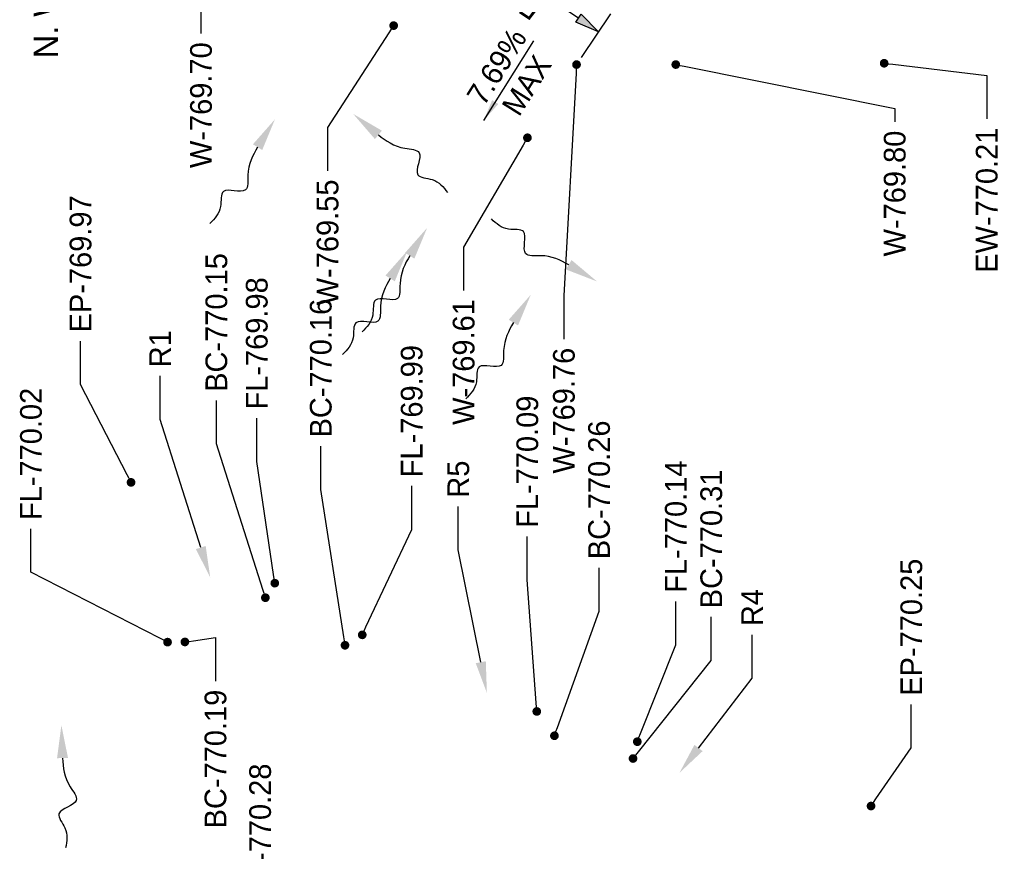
# Model space of a CAD drawing. Header units: feet. Extents: x -492 to 168779, y -198 to 321452.
# Tile 29 of 36: x 168730 to 168759, y 320942 to 320966. Entities that reach past the tile are written whole.
import ezdxf
from ezdxf import colors
from ezdxf.entities.mleader import LeaderData, LeaderLine
from ezdxf.math import Vec2, Vec3

# ---------------------------------------------------------------- set-up
doc = ezdxf.new("R2010")
doc.units = ezdxf.units.FT
doc.header["$MEASUREMENT"] = 0
doc.layers.add('PV_P_Text', color=8, linetype='Continuous')
doc.layers.add('PV_P_Text1', color=8, linetype='Continuous')
doc.styles.add('Slanted-Normal', font='font31.shx', dxfattribs={"height": 0.14})
doc.styles.get("Standard").update_dxf_attribs({"font": 'font31.shx'})
doc.dimstyles.new('Dec-1  Slanted', dxfattribs={"dimtxt": 0.14, "dimasz": 0.14, "dimexe": 0.07000000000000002, "dimexo": 0.07000000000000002, "dimgap": 0.07000000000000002, "dimtad": 1, "dimdec": 1, "dimzin": 3, "dimdsep": 46, "dimtxsty": 'Slanted-Normal', "dimblk": 'Dim1', "dimcen": 0, "dimclrd": 95, "dimclre": 95, "dimclrt": 7, "dimadec": 1, "dimazin": 3, "dimtfac": 1, "dimtdec": 1, "dimtix": 1, "dimtofl": 0, "dimtmove": 1, "dimatfit": 3, "dimldrblk": 'Dim1', "dimfxl": 1, "dimtolj": 1, "dimtzin": 0, "dimlwd": -1, "dimlwe": -1, "dimarcsym": 0})

# ---------------------------------------------------------------- blocks, each defined once
blk = doc.blocks.new('_Dot')
at = {"color": 0, "linetype": 'ByBlock', "lineweight": -2}
blk.add_line((-0.5, 0), (-1, 0), dxfattribs=at)
at = {"color": 0, "linetype": 'ByBlock', "const_width": 0.5}
blk.add_lwpolyline([(-0.25, 0, 1), (0.25, 0, 1)], format="xyb", close=True, dxfattribs=at)
blk = doc.blocks.new('Dim1')
h = blk.add_hatch(color=4)
h.dxf.hatch_style = 1
h.paths.add_polyline_path([(0, 0), (-1.000000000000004, -0.1999999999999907), (-1.000000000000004, 0.1999999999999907)])
at = {"color": 4}
blk.add_lwpolyline([(0, 0), (-1.000000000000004, -0.1999999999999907), (-1.000000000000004, 0.1999999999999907), (0, 0)], dxfattribs=at)
blk = doc.blocks.new('*D1470')
at = {"layer": 'Defpoints', "color": 0, "transparency": 16777216}
for p in [(168742.9779631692, 320968.2533091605), (168742.3431812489, 320967.3089641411, 1609.076), (168746.494671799, 320964.5183620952, 1609.076)]:
    blk.add_point(p, dxfattribs=at)
at = {"layer": 'PV_P_Text1', "color": 95, "linetype": 'Continuous', "transparency": 16777216}
for p, q in [((168742.4826490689, 320967.5164460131), (168743.326632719, 320968.7720138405)), ((168746.5485044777, 320965.8532170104), (168743.5589124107, 320967.8627992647)), ((168746.634139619, 320964.7258439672), (168747.4781232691, 320965.9814117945))]:
    blk.add_line(p, q, dxfattribs=at)
at = {"layer": 'PV_P_Text1', "color": 95, "transparency": 16777216}
for p, xscale, yscale, zscale, rotation in [((168742.9779631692, 320968.2533091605), 0.7000000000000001, 0.7000000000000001, 0.7000000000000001, 146.0912899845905), ((168747.1294537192, 320965.4627071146), 0.7, 0.7, 0.7, 326.0912899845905)]:
    blk.add_blockref('Dim1', p, dxfattribs=dict(at, xscale=xscale, yscale=yscale, zscale=zscale, rotation=rotation))
at = {"layer": 'PV_P_Text1', "color": 7, "transparency": 16777216, "insert": (168744.7887195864, 320966.4637925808), "char_height": 0.7000000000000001, "attachment_point": 5, "rotation": 146.09128998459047, "style": 'Slanted-Normal'}
blk.add_mtext("\\A1;5.0'", dxfattribs=at)

msp = doc.modelspace()

# ---------------------------------------------------------------- linework, layer by layer
at = {"layer": 'PV_P_Text'}
for points in [[(168737.3107602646, 320962.1395627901, -0.08037220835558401), (168737.0304909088, 320961.3326640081, -0.08037220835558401), (168736.9595376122, 320960.9064455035, -0.08037220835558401), (168736.3268026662, 320960.8615730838, -0.08037220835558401), (168736.2445043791, 320960.4304895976, -0.08037220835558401), (168735.9401528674, 320959.9426526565, -0.08037220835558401)], [(168741.6922592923, 320959.012148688, -0.08037220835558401), (168741.4119899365, 320958.205249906, -0.08037220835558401), (168741.3410366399, 320957.7790314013, -0.08037220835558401), (168740.7083016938, 320957.7341589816, -0.08037220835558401), (168740.6260034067, 320957.3030754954, -0.08037220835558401), (168740.321651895, 320956.8152385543, -0.08037220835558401)], [(168744.676469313, 320957.0855673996), (168744.3961999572, 320956.2786686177), (168744.3252466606, 320955.852450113), (168743.6925117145, 320955.8075776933), (168743.6102134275, 320955.3764942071), (168743.3058619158, 320954.888657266)], [(168731.6949370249, 320944.5410603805, -0.08037220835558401), (168731.9128441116, 320943.7151348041, -0.08037220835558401), (168732.0919067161, 320943.321900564, -0.08037220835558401), (168731.5919879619, 320942.9314542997, -0.08037220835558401), (168731.764353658, 320942.5278504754, -0.08037220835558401), (168731.7841679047, 320941.9532009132, -0.08037220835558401)]]:
    msp.add_spline(points, degree=3, dxfattribs=at)
for points in [[(168737.1771332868, 320962.2229299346, -0.08037220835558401), (168737.8109631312, 320962.9413246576, -0.08037220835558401), (168737.4443872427, 320962.0561956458, -0.08037220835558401)], [(168741.5586323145, 320959.0955158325, -0.08037220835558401), (168742.1924621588, 320959.8139105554, -0.08037220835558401), (168741.8258862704, 320958.9287815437, -0.08037220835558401)], [(168744.5428423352, 320957.1689345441), (168745.1766721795, 320957.8873292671), (168744.8100962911, 320957.0022002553)], [(168731.5375305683, 320944.5356329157, -0.08037220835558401), (168731.6623722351, 320945.4854991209, -0.08037220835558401), (168731.8523434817, 320944.5464878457, -0.08037220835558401)]]:
    msp.add_solid(points, dxfattribs=at)
at = {"layer": 'PV_P_Text1', "color": 7, "linetype": 'ByBlock', "lineweight": -2, "elevation": -1013.439}
msp.add_lwpolyline([(168743.8211410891, 320962.9095159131), (168745.2655560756, 320965.2053017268)], dxfattribs=at)
at = {"layer": 'PV_P_Text1'}
for points in [[(168740.7900936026, 320962.4936515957, -0.08037220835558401), (168741.5516059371, 320962.1066948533, -0.08037220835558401), (168741.9642899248, 320961.9786772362, -0.08037220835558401), (168741.9230649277, 320961.3456941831, -0.08037220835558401), (168742.3390327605, 320961.2057772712, -0.08037220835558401), (168742.7811611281, 320960.8381671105, -0.08037220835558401)], [(168746.270495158, 320958.7518994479, 769.657), (168745.4572391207, 320959.0131487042, 769.657), (168745.0294723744, 320959.074076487, 769.657), (168744.9697581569, 320959.7055836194, 769.657), (168744.5368614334, 320959.777739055, 769.657), (168744.0420139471, 320960.0705541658, 769.657)], [(168741.1283716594, 320958.3591070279, -0.08037220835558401), (168740.8481023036, 320957.552208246, -0.08037220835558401), (168740.777149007, 320957.1259897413, -0.08037220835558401), (168740.144414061, 320957.0811173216, -0.08037220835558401), (168740.0621157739, 320956.6500338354, -0.08037220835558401), (168739.7577642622, 320956.1621968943, -0.08037220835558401)]]:
    msp.add_spline(points, degree=3, dxfattribs=at)
at = {"layer": 'PV_P_Text1', "color": 7}
msp.add_solid([(168744.0658032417, 320963.4939952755, -1013.439), (168743.8211410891, 320962.9095159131, -1013.439), (168744.2421391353, 320963.3830519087, -1013.439)], dxfattribs=at)
at = {"layer": 'PV_P_Text1'}
for points in [[(168740.6893988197, 320962.372544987, -0.08037220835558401), (168740.0634539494, 320963.0978202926, -0.08037220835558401), (168740.8907883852, 320962.6147582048, -0.08037220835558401)], [(168740.9947446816, 320958.4424741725, -0.08037220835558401), (168741.628574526, 320959.1608688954, -0.08037220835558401), (168741.2619986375, 320958.2757398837, -0.08037220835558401)], [(168746.3507022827, 320958.8874467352, 769.657), (168747.0837788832, 320958.2706567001, 769.657), (168746.1902880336, 320958.6163521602, 769.657)]]:
    msp.add_solid(points, dxfattribs=at)

# ---------------------------------------------------------------- texts
at = {"layer": 'PV_P_Text1', "insert": (168730.8674682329, 320964.700910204), "char_height": 0.7, "attachment_point": 1, "rotation": 90}
msp.add_mtext_dynamic_manual_height_columns('N. WASHINGTON STREET', width=12.54535572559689, gutter_width=14, heights=[0], dxfattribs=at)
at = {"layer": 'PV_P_Text1', "color": 7, "char_height": 0.6249999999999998, "attachment_point": 5, "rotation": 57.823567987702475}
for s, insert in [('7.69%', (168744.1993263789, 320964.461496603, -1013.439)), ('MAX', (168745.0565266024, 320963.922181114, -1013.439))]:
    msp.add_mtext(s, dxfattribs=dict(at, insert=insert))

# ---------------------------------------------------------------- dimensions: what is measured, and where the dimension line sits
at = {"layer": 'PV_P_Text1', "color": 7}
dim = msp.add_aligned_dim(p1=(168746.494671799, 320964.5183620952), p2=(168742.3431812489, 320967.3089641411), distance=-1.1378644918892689, dimstyle='Dec-1  Slanted', override={"dimscale": 0, "dimexe": 0.125, "dimexo": 0.05, "dimgap": 0.025, "dimtad": 4, "dimpost": "'"}, dxfattribs=at)
dim.commit()
dim.dimension.update_dxf_attribs({"geometry": '*D1470', "text_midpoint": (168744.7887195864, 320966.4637925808, -1609.076)})

# ---------------------------------------------------------------- leaders
at = {"layer": 'PV_P_Text', "color": 7}
ml = msp.add_multileader_mtext('Standard', dxfattribs=at)
ml.set_content('EP-769.97', color=7)
ml.set_leader_properties()
ml.set_arrow_properties(name='DOT')
ml.build(insert=Vec2(0, 0))
ml.multileader.update_dxf_attribs({"text_right_attachment_type": 2, "dogleg_length": 0.25, "arrow_head_size": 0.25, "scale": 5})
ctx = ml.context
ctx.base_point, ctx.scale, ctx.char_height, ctx.arrow_head_size, ctx.landing_gap_size, ctx.plane_origin, ctx.plane_x_axis, ctx.plane_y_axis = Vec3(168732.2134785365, 320956.5513784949), 5, 0.625, 0.25, 0.25, Vec3(168741.394860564, 320968.5879386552), Vec3(6.123233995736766e-17, 1), Vec3(-1, 6.123233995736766e-17)
ctx.right_attachment = 2
notes = []
notes.append((ctx, [(1, (1, 1, 0), (168732.2134785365, 320955.3013784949), (6.123233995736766e-17, 1), 1.250000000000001, [(0, [(168733.6680914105, 320952.4817520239)], 0, [])])]))
ctx.mtext.insert, ctx.mtext.text_direction, ctx.mtext.rotation, ctx.mtext.flow_direction = Vec3(168731.9009785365, 320956.8013784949), Vec3(6.123233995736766e-17, 1), 1.570796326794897, 5
ml = msp.add_multileader_mtext('Standard', dxfattribs=at)
ml.set_content('BC-770.15', color=7)
ml.set_leader_properties()
ml.set_arrow_properties(name='DOT')
ml.build(insert=Vec2(0, 0))
ml.multileader.update_dxf_attribs({"text_right_attachment_type": 2, "dogleg_length": 0.25, "arrow_head_size": 0.25, "scale": 5})
ctx = ml.context
ctx.base_point, ctx.scale, ctx.char_height, ctx.arrow_head_size, ctx.landing_gap_size, ctx.plane_origin, ctx.plane_x_axis, ctx.plane_y_axis = Vec3(168736.1238796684, 320954.840227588), 5, 0.625, 0.25, 0.25, Vec3(168745.2622506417, 320965.2655576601), Vec3(6.123233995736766e-17, 1), Vec3(-1, 6.123233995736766e-17)
ctx.right_attachment = 2
notes.append((ctx, [(1, (1, 1, 0), (168736.1238796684, 320953.590227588), (6.123233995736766e-17, 1), 1.250000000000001, [(0, [(168737.5354814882, 320949.1593710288)], 0, [])])]))
ctx.mtext.insert, ctx.mtext.text_direction, ctx.mtext.rotation, ctx.mtext.flow_direction = Vec3(168735.8113796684, 320955.090227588), Vec3(6.123233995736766e-17, 1), 1.570796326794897, 5
ml = msp.add_multileader_mtext('Standard', dxfattribs=at)
ml.set_content('FL-769.98', color=7)
ml.set_leader_properties()
ml.set_arrow_properties(name='DOT')
ml.build(insert=Vec2(0, 0))
ml.multileader.update_dxf_attribs({"text_right_attachment_type": 2, "dogleg_length": 0.25, "arrow_head_size": 0.25, "scale": 5})
ctx = ml.context
ctx.base_point, ctx.scale, ctx.char_height, ctx.arrow_head_size, ctx.landing_gap_size, ctx.plane_origin, ctx.plane_x_axis, ctx.plane_y_axis = Vec3(168737.2866451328, 320954.3314135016), 5, 0.625, 0.25, 0.25, Vec3(168745.5345687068, 320965.6848938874), Vec3(6.123233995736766e-17, 1), Vec3(-1, 6.123233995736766e-17)
ctx.right_attachment = 2
notes.append((ctx, [(1, (1, 1, 0), (168737.2866451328, 320953.0814135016), (6.123233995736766e-17, 1), 1.250000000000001, [(0, [(168737.8077995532, 320949.578707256)], 0, [])])]))
ctx.mtext.insert, ctx.mtext.text_direction, ctx.mtext.rotation, ctx.mtext.flow_direction = Vec3(168736.9741451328, 320954.5814135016), Vec3(6.123233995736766e-17, 1), 1.570796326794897, 5
ml = msp.add_multileader_mtext('Standard', dxfattribs=at)
ml.set_content('BC-770.16', color=7)
ml.set_leader_properties()
ml.set_arrow_properties(name='DOT')
ml.build(insert=Vec2(0, 0))
ml.multileader.update_dxf_attribs({"text_right_attachment_type": 2, "dogleg_length": 0.25, "arrow_head_size": 0.25, "scale": 5})
ctx = ml.context
ctx.base_point, ctx.scale, ctx.char_height, ctx.arrow_head_size, ctx.landing_gap_size, ctx.plane_origin, ctx.plane_x_axis, ctx.plane_y_axis = Vec3(168739.1291647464, 320953.5251460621), 5, 0.625, 0.25, 0.25, Vec3(168747.5552367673, 320963.8962720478), Vec3(6.123233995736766e-17, 1), Vec3(-1, 6.123233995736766e-17)
ctx.right_attachment = 2
notes.append((ctx, [(1, (1, 1, 0), (168739.1291647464, 320952.2751460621), (6.123233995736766e-17, 1), 1.250000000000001, [(0, [(168739.8284676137, 320947.7900854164)], 0, [])])]))
ctx.mtext.insert, ctx.mtext.text_direction, ctx.mtext.rotation, ctx.mtext.flow_direction = Vec3(168738.8166647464, 320953.7751460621), Vec3(6.123233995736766e-17, 1), 1.570796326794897, 5
ml = msp.add_multileader_mtext('Standard', dxfattribs=at)
ml.set_content('R1', color=7)
ml.set_leader_properties()
ml.build(insert=Vec2(0, 0))
ml.multileader.update_dxf_attribs({"text_right_attachment_type": 2, "dogleg_length": 0.25, "arrow_head_size": 0.8999999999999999, "scale": 5})
ctx = ml.context
ctx.base_point, ctx.scale, ctx.char_height, ctx.arrow_head_size, ctx.landing_gap_size, ctx.plane_origin, ctx.plane_x_axis, ctx.plane_y_axis = Vec3(168734.5057287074, 320955.5483136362), 5, 0.625, 0.8999999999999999, 0.25, Vec3(168743.3717365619, 320969.7526888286), Vec3(6.123233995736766e-17, 1), Vec3(-1, 6.123233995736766e-17)
ctx.right_attachment = 2
notes.append((ctx, [(1, (1, 1, 0), (168734.5057287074, 320954.2983136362), (6.123233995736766e-17, 1), 1.250000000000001, [(0, [(168735.9472968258, 320949.7466817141)], 0, [])])]))
ctx.mtext.insert, ctx.mtext.text_direction, ctx.mtext.rotation, ctx.mtext.flow_direction = Vec3(168734.1932287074, 320955.7983136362), Vec3(6.123233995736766e-17, 1), 1.570796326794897, 5
ml = msp.add_multileader_mtext('Standard', dxfattribs=at)
ml.set_content('FL-769.99', color=7)
ml.set_leader_properties()
ml.set_arrow_properties(name='DOT')
ml.build(insert=Vec2(0, 0))
ml.multileader.update_dxf_attribs({"text_right_attachment_type": 2, "dogleg_length": 0.25, "arrow_head_size": 0.25, "scale": 5})
ctx = ml.context
ctx.base_point, ctx.scale, ctx.char_height, ctx.arrow_head_size, ctx.landing_gap_size, ctx.plane_origin, ctx.plane_x_axis, ctx.plane_y_axis = Vec3(168741.7478609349, 320952.3792318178), 5, 0.625, 0.25, 0.25, Vec3(168748.0519105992, 320964.1958369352), Vec3(6.123233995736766e-17, 1), Vec3(-1, 6.123233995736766e-17)
ctx.right_attachment = 2
notes.append((ctx, [(1, (1, 1, 0), (168741.7478609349, 320951.1292318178), (6.123233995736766e-17, 1), 1.250000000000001, [(0, [(168740.3251414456, 320948.0896503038)], 0, [])])]))
ctx.mtext.insert, ctx.mtext.text_direction, ctx.mtext.rotation, ctx.mtext.flow_direction = Vec3(168741.4353609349, 320952.6292318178), Vec3(6.123233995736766e-17, 1), 1.570796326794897, 5
ml = msp.add_multileader_mtext('Standard', dxfattribs=at)
ml.set_content('FL-770.02', color=7)
ml.set_leader_properties()
ml.set_arrow_properties(name='DOT')
ml.build(insert=Vec2(0, 0))
ml.multileader.update_dxf_attribs({"text_right_attachment_type": 2, "dogleg_length": 0.25, "arrow_head_size": 0.25, "scale": 5})
ctx = ml.context
ctx.base_point, ctx.scale, ctx.char_height, ctx.arrow_head_size, ctx.landing_gap_size, ctx.plane_origin, ctx.plane_x_axis, ctx.plane_y_axis = Vec3(168730.7853818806, 320951.1471730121), 5, 0.625, 0.25, 0.25, Vec3(168742.4454168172, 320963.9856066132), Vec3(6.123233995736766e-17, 1), Vec3(-1, 6.123233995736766e-17)
ctx.right_attachment = 2
notes.append((ctx, [(1, (1, 1, 0), (168730.7853818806, 320949.8971730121), (6.123233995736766e-17, 1), 1.250000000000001, [(0, [(168734.7186476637, 320947.8794199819)], 0, [])])]))
ctx.mtext.insert, ctx.mtext.text_direction, ctx.mtext.rotation, ctx.mtext.flow_direction = Vec3(168730.4728818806, 320951.3971730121), Vec3(6.123233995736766e-17, 1), 1.570796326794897, 5
ml = msp.add_multileader_mtext('Standard', dxfattribs=at)
ml.set_content('FL-770.09', color=7)
ml.set_leader_properties()
ml.set_arrow_properties(name='DOT')
ml.build(insert=Vec2(0, 0))
ml.multileader.update_dxf_attribs({"text_right_attachment_type": 2, "dogleg_length": 0.25, "arrow_head_size": 0.25, "scale": 5})
ctx = ml.context
ctx.base_point, ctx.scale, ctx.char_height, ctx.arrow_head_size, ctx.landing_gap_size, ctx.plane_origin, ctx.plane_x_axis, ctx.plane_y_axis = Vec3(168745.0771092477, 320950.9223873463), 5, 0.625, 0.25, 0.25, Vec3(168753.0769639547, 320961.9885793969), Vec3(6.123233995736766e-17, 1), Vec3(-1, 6.123233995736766e-17)
ctx.right_attachment = 2
notes.append((ctx, [(1, (1, 1, 0), (168745.0771092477, 320949.6723873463), (6.123233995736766e-17, 1), 1.250000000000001, [(0, [(168745.3501948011, 320945.8823927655)], 0, [])])]))
ctx.mtext.insert, ctx.mtext.text_direction, ctx.mtext.rotation, ctx.mtext.flow_direction = Vec3(168744.7646092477, 320951.1723873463), Vec3(6.123233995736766e-17, 1), 1.570796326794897, 5
ml = msp.add_multileader_mtext('Standard', dxfattribs=at)
ml.set_content('BC-770.26', color=7)
ml.set_leader_properties()
ml.set_arrow_properties(name='DOT')
ml.build(insert=Vec2(0, 0))
ml.multileader.update_dxf_attribs({"text_right_attachment_type": 2, "dogleg_length": 0.25, "arrow_head_size": 0.25, "scale": 5})
ctx = ml.context
ctx.base_point, ctx.scale, ctx.char_height, ctx.arrow_head_size, ctx.landing_gap_size, ctx.plane_origin, ctx.plane_x_axis, ctx.plane_y_axis = Vec3(168747.1424226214, 320950.0186276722), 5, 0.625, 0.25, 0.25, Vec3(168753.5848300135, 320961.2895663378), Vec3(6.123233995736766e-17, 1), Vec3(-1, 6.123233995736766e-17)
ctx.right_attachment = 2
notes.append((ctx, [(1, (1, 1, 0), (168747.1424226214, 320948.7686276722), (6.123233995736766e-17, 1), 1.250000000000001, [(0, [(168745.85806086, 320945.1833797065)], 0, [])])]))
ctx.mtext.insert, ctx.mtext.text_direction, ctx.mtext.rotation, ctx.mtext.flow_direction = Vec3(168746.8299226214, 320950.2686276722), Vec3(6.123233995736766e-17, 1), 1.570796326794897, 5
ml = msp.add_multileader_mtext('Standard', dxfattribs=at)
ml.set_content('R5', color=7)
ml.set_leader_properties()
ml.build(insert=Vec2(0, 0))
ml.multileader.update_dxf_attribs({"text_right_attachment_type": 2, "dogleg_length": 0.25, "arrow_head_size": 0.8999999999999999, "scale": 5})
ctx = ml.context
ctx.base_point, ctx.scale, ctx.char_height, ctx.arrow_head_size, ctx.landing_gap_size, ctx.plane_origin, ctx.plane_x_axis, ctx.plane_y_axis = Vec3(168743.0902298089, 320951.7918251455), 5, 0.625, 0.8999999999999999, 0.25, Vec3(168751.5279477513, 320966.7118200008), Vec3(6.123233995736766e-17, 1), Vec3(-1, 6.123233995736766e-17)
ctx.right_attachment = 2
notes.append((ctx, [(1, (1, 1, 0), (168743.0902298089, 320950.5418251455), (6.123233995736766e-17, 1), 1.250000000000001, [(0, [(168743.9133929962, 320946.4187894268)], 0, [])])]))
ctx.mtext.insert, ctx.mtext.text_direction, ctx.mtext.rotation, ctx.mtext.flow_direction = Vec3(168742.7777298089, 320952.0418251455), Vec3(6.123233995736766e-17, 1), 1.570796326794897, 5
ml = msp.add_multileader_mtext('Standard', dxfattribs=at)
ml.set_content('FL-770.14', color=7)
ml.set_leader_properties()
ml.set_arrow_properties(name='DOT')
ml.build(insert=Vec2(0, 0))
ml.multileader.update_dxf_attribs({"text_right_attachment_type": 2, "dogleg_length": 0.25, "arrow_head_size": 0.25, "scale": 5})
ctx = ml.context
ctx.base_point, ctx.scale, ctx.char_height, ctx.arrow_head_size, ctx.landing_gap_size, ctx.plane_origin, ctx.plane_x_axis, ctx.plane_y_axis = Vec3(168749.3522678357, 320949.0516223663), 5, 0.625, 0.25, 0.25, Vec3(168755.9710642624, 320961.1179918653), Vec3(6.123233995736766e-17, 1), Vec3(-1, 6.123233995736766e-17)
ctx.right_attachment = 2
notes.append((ctx, [(1, (1, 1, 0), (168749.3522678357, 320947.8016223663), (6.123233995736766e-17, 1), 1.250000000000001, [(0, [(168748.2442951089, 320945.011805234)], 0, [])])]))
ctx.mtext.insert, ctx.mtext.text_direction, ctx.mtext.rotation, ctx.mtext.flow_direction = Vec3(168749.0397678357, 320949.3016223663), Vec3(6.123233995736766e-17, 1), 1.570796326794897, 5
ml = msp.add_multileader_mtext('Standard', dxfattribs=at)
ml.set_content('BC-770.31', color=7)
ml.set_leader_properties()
ml.set_arrow_properties(name='DOT')
ml.build(insert=Vec2(0, 0))
ml.multileader.update_dxf_attribs({"text_right_attachment_type": 2, "dogleg_length": 0.25, "arrow_head_size": 0.25, "scale": 5})
ctx = ml.context
ctx.base_point, ctx.scale, ctx.char_height, ctx.arrow_head_size, ctx.landing_gap_size, ctx.plane_origin, ctx.plane_x_axis, ctx.plane_y_axis = Vec3(168750.3730691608, 320948.6049303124), 5, 0.625, 0.25, 0.25, Vec3(168755.8478389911, 320960.6334141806), Vec3(6.123233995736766e-17, 1), Vec3(-1, 6.123233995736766e-17)
ctx.right_attachment = 2
notes.append((ctx, [(1, (1, 1, 0), (168750.3730691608, 320947.3549303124), (6.123233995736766e-17, 1), 1.250000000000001, [(0, [(168748.1210698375, 320944.5272275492)], 0, [])])]))
ctx.mtext.insert, ctx.mtext.text_direction, ctx.mtext.rotation, ctx.mtext.flow_direction = Vec3(168750.0605691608, 320948.8549303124), Vec3(6.123233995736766e-17, 1), 1.570796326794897, 5
ml = msp.add_multileader_mtext('Standard', dxfattribs=at)
ml.set_content('EP-770.25', color=7)
ml.set_leader_properties()
ml.set_arrow_properties(name='DOT')
ml.build(insert=Vec2(0, 0))
ml.multileader.update_dxf_attribs({"text_right_attachment_type": 2, "dogleg_length": 0.25, "arrow_head_size": 0.25, "scale": 5})
ctx = ml.context
ctx.base_point, ctx.scale, ctx.char_height, ctx.arrow_head_size, ctx.landing_gap_size, ctx.plane_origin, ctx.plane_x_axis, ctx.plane_y_axis = Vec3(168756.1332949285, 320946.084315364), 5, 0.625, 0.25, 0.25, Vec3(168762.4452920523, 320950.0812318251), Vec3(6.123233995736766e-17, 1), Vec3(-1, 6.123233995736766e-17)
ctx.right_attachment = 2
notes.append((ctx, [(1, (1, 1, 0), (168756.1332949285, 320944.834315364), (6.123233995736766e-17, 1), 1.250000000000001, [(0, [(168754.9744747, 320943.1583000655)], 0, [])])]))
ctx.mtext.insert, ctx.mtext.text_direction, ctx.mtext.rotation, ctx.mtext.flow_direction = Vec3(168755.8207949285, 320946.334315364), Vec3(6.123233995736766e-17, 1), 1.570796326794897, 5
ml = msp.add_multileader_mtext('Standard', dxfattribs=at)
ml.set_content('R4', color=7)
ml.set_leader_properties()
ml.build(insert=Vec2(0, 0))
ml.multileader.update_dxf_attribs({"text_right_attachment_type": 2, "dogleg_length": 0.25, "arrow_head_size": 0.8999999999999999, "scale": 5})
ctx = ml.context
ctx.base_point, ctx.scale, ctx.char_height, ctx.arrow_head_size, ctx.landing_gap_size, ctx.plane_origin, ctx.plane_x_axis, ctx.plane_y_axis = Vec3(168751.5487393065, 320948.0904692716), 5, 0.625, 0.8999999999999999, 0.25, Vec3(168760.5306107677, 320964.3307999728), Vec3(6.123233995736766e-17, 1), Vec3(-1, 6.123233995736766e-17)
ctx.right_attachment = 2
notes.append((ctx, [(1, (1, 1, 0), (168751.5487393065, 320946.8404692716), (6.123233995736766e-17, 1), 1.250000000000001, [(0, [(168749.4586602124, 320944.1152440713)], 0, [])])]))
ctx.mtext.insert, ctx.mtext.text_direction, ctx.mtext.rotation, ctx.mtext.flow_direction = Vec3(168751.2362393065, 320948.3404692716), Vec3(6.123233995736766e-17, 1), 1.570796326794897, 5
ml = msp.add_multileader_mtext('Standard', dxfattribs=at)
ml.set_content('BC-770.19', color=7)
ml.set_leader_properties()
ml.set_arrow_properties(name='DOT')
ml.build(insert=Vec2(0, 0))
ml.multileader.update_dxf_attribs({"text_right_attachment_type": 2, "dogleg_length": 0.25, "arrow_head_size": 0.25, "scale": 5})
ctx = ml.context
ctx.base_point, ctx.scale, ctx.char_height, ctx.arrow_head_size, ctx.landing_gap_size, ctx.plane_origin, ctx.plane_x_axis, ctx.plane_y_axis = Vec3(168736.0979798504, 320941.7998375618), 5, 0.625, 0.25, 0.25, Vec3(168742.9453867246, 320963.9910922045), Vec3(6.123233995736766e-17, 1), Vec3(-1, 6.123233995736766e-17)
ctx.right_attachment, ctx.text_align_type = 2, 2
notes.append((ctx, [(0, (1, 1, 0), (168736.0979798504, 320948.0091629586), (-6.123233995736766e-17, -1), 1.250000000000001, [(0, [(168735.2186175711, 320947.8849055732)], 0, [])])]))
ctx.mtext.insert, ctx.mtext.text_direction, ctx.mtext.rotation, ctx.mtext.alignment, ctx.mtext.flow_direction = Vec3(168735.7854798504, 320946.5091629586), Vec3(6.123233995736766e-17, 1), 1.570796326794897, 3, 5
ml = msp.add_multileader_mtext('Standard', dxfattribs=at)
ml.set_content('BC-770.28', color=7)
ml.set_leader_properties()
ml.set_arrow_properties(name='DOT')
ml.build(insert=Vec2(0, 0))
ml.multileader.update_dxf_attribs({"text_right_attachment_type": 2, "dogleg_length": 0.25, "arrow_head_size": 0.25, "scale": 5})
ctx = ml.context
ctx.base_point, ctx.scale, ctx.char_height, ctx.arrow_head_size, ctx.landing_gap_size, ctx.plane_origin, ctx.plane_x_axis, ctx.plane_y_axis = Vec3(168737.3836069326, 320940.1356935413), 5, 0.625, 0.25, 0.25, Vec3(168743.0541933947, 320954.0741921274), Vec3(6.123233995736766e-17, 1), Vec3(-1, 6.123233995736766e-17)
ctx.right_attachment = 2
notes.append((ctx, [(1, (1, 1, 0), (168737.3836069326, 320938.8856935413), (6.123233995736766e-17, 1), 1.250000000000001, [(0, [(168735.3274242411, 320937.968005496)], 0, [])])]))
ctx.mtext.insert, ctx.mtext.text_direction, ctx.mtext.rotation, ctx.mtext.flow_direction = Vec3(168737.0711069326, 320940.3856935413), Vec3(6.123233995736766e-17, 1), 1.570796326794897, 5
at = {"layer": 'PV_P_Text1', "color": 7}
ml = msp.add_multileader_mtext('Standard', dxfattribs=at)
ml.set_content('W-769.70', color=7)
ml.set_leader_properties()
ml.set_arrow_properties(name='DOT')
ml.build(insert=Vec2(0, 0))
ml.multileader.update_dxf_attribs({"text_right_attachment_type": 2, "dogleg_length": 0.25, "arrow_head_size": 0.25, "scale": 5})
ctx = ml.context
ctx.base_point, ctx.scale, ctx.char_height, ctx.arrow_head_size, ctx.landing_gap_size, ctx.plane_origin, ctx.plane_x_axis, ctx.plane_y_axis = Vec3(168735.681420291, 320960.729575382), 5, 0.625, 0.25, 0.25, Vec3(168750.2460889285, 320982.4551681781), Vec3(6.123233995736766e-17, 1), Vec3(-1, 6.123233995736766e-17)
ctx.right_attachment, ctx.text_align_type = 2, 2
notes.append((ctx, [(0, (1, 1, 0), (168735.681420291, 320966.661123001), (-6.123233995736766e-17, -1), 1.250000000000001, [(0, [(168742.3432659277, 320967.3029033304)], 0, [])])]))
ctx.mtext.insert, ctx.mtext.text_direction, ctx.mtext.rotation, ctx.mtext.alignment, ctx.mtext.flow_direction = Vec3(168735.368920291, 320965.161123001), Vec3(6.123233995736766e-17, 1), 1.570796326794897, 3, 5
ml = msp.add_multileader_mtext('Standard', dxfattribs=at)
ml.set_content('W-769.55', color=7)
ml.set_leader_properties()
ml.set_arrow_properties(name='DOT')
ml.build(insert=Vec2(0, 0))
ml.multileader.update_dxf_attribs({"text_right_attachment_type": 2, "dogleg_length": 0.25, "arrow_head_size": 0.25, "scale": 5})
ctx = ml.context
ctx.base_point, ctx.scale, ctx.char_height, ctx.arrow_head_size, ctx.landing_gap_size, ctx.plane_origin, ctx.plane_x_axis, ctx.plane_y_axis = Vec3(168739.3256279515, 320956.7857386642), 5, 0.625, 0.25, 0.25, Vec3(168749.1320014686, 320980.7942018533), Vec3(6.123233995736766e-17, 1), Vec3(-1, 6.123233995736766e-17)
ctx.right_attachment, ctx.text_align_type = 2, 2
notes.append((ctx, [(0, (1, 1, 0), (168739.3256279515, 320962.7073656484), (-6.123233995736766e-17, -1), 1.250000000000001, [(0, [(168741.2291784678, 320965.6419370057)], 0, [])])]))
ctx.mtext.insert, ctx.mtext.text_direction, ctx.mtext.rotation, ctx.mtext.alignment, ctx.mtext.flow_direction = Vec3(168739.0131279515, 320961.2073656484), Vec3(6.123233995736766e-17, 1), 1.570796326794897, 3, 5
ml = msp.add_multileader_mtext('Standard', dxfattribs=at)
ml.set_content('W-769.76', color=7)
ml.set_leader_properties()
ml.set_arrow_properties(name='DOT')
ml.build(insert=Vec2(0, 0))
ml.multileader.update_dxf_attribs({"text_right_attachment_type": 2, "dogleg_length": 0.25, "arrow_head_size": 0.25, "scale": 5})
ctx = ml.context
ctx.base_point, ctx.scale, ctx.char_height, ctx.arrow_head_size, ctx.landing_gap_size, ctx.plane_origin, ctx.plane_x_axis, ctx.plane_y_axis = Vec3(168746.1296570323, 320951.9434289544), 5, 0.625, 0.25, 0.25, Vec3(168754.3974947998, 320979.6706269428), Vec3(6.123233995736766e-17, 1), Vec3(-1, 6.123233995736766e-17)
ctx.right_attachment, ctx.text_align_type = 2, 2
notes.append((ctx, [(0, (1, 1, 0), (168746.1296570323, 320957.8600956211), (-6.123233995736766e-17, -1), 1.250000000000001, [(0, [(168746.494671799, 320964.5183620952)], 0, [])])]))
ctx.mtext.insert, ctx.mtext.text_direction, ctx.mtext.rotation, ctx.mtext.alignment, ctx.mtext.flow_direction = Vec3(168745.8171570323, 320956.3600956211), Vec3(6.123233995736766e-17, 1), 1.570796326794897, 3, 5
ml = msp.add_multileader_mtext('Standard', dxfattribs=at)
ml.set_content('W-769.80', color=7)
ml.set_leader_properties()
ml.set_arrow_properties(name='DOT')
ml.build(insert=Vec2(0, 0))
ml.multileader.update_dxf_attribs({"text_right_attachment_type": 2, "dogleg_length": 0.25, "arrow_head_size": 0.25, "scale": 5})
ctx = ml.context
ctx.base_point, ctx.scale, ctx.char_height, ctx.arrow_head_size, ctx.landing_gap_size, ctx.plane_origin, ctx.plane_x_axis, ctx.plane_y_axis = Vec3(168755.6547619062, 320958.1733482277), 5, 0.625, 0.25, 0.25, Vec3(168757.2520284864, 320980.1782350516), Vec3(6.123233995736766e-17, 1), Vec3(-1, 6.123233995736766e-17)
ctx.right_attachment, ctx.text_align_type = 2, 2
notes.append((ctx, [(0, (1, 1, 0), (168755.6547619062, 320963.252091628), (-6.123233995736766e-17, -1), 0.3872751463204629, [(0, [(168749.3523675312, 320964.5194082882)], 0, [])])]))
ctx.mtext.insert, ctx.mtext.text_direction, ctx.mtext.rotation, ctx.mtext.alignment, ctx.mtext.flow_direction = Vec3(168755.3422619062, 320962.6148164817), Vec3(6.123233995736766e-17, 1), 1.570796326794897, 3, 5
ml = msp.add_multileader_mtext('Standard', dxfattribs=at)
ml.set_content('EW-770.21', color=7)
ml.set_leader_properties()
ml.set_arrow_properties(name='DOT')
ml.build(insert=Vec2(0, 0))
ml.multileader.update_dxf_attribs({"text_right_attachment_type": 2, "dogleg_length": 0.25, "arrow_head_size": 0.25, "scale": 5})
ctx = ml.context
ctx.base_point, ctx.scale, ctx.char_height, ctx.arrow_head_size, ctx.landing_gap_size, ctx.plane_origin, ctx.plane_x_axis, ctx.plane_y_axis = Vec3(168758.3033840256, 320957.9433437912, 770.0179999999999), 5, 0.625, 0.25, 0.25, Vec3(168763.2550736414, 320979.7091254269, 770.0179999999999), Vec3(6.123233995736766e-17, 1), Vec3(-1, 6.123233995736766e-17)
ctx.right_attachment, ctx.text_align_type = 2, 2
notes.append((ctx, [(0, (1, 1, 0), (168758.3033840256, 320964.2022723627, 770.0179999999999), (-6.123233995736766e-17, -1), 1.250000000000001, [(0, [(168755.3522506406, 320964.5568605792, 770.0179999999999)], 0, [])])]))
ctx.mtext.insert, ctx.mtext.text_direction, ctx.mtext.rotation, ctx.mtext.alignment, ctx.mtext.flow_direction = Vec3(168757.9908840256, 320962.7022723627, 770.0179999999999), Vec3(6.123233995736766e-17, 1), 1.570796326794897, 3, 5
ml = msp.add_multileader_mtext('Standard', dxfattribs=at)
ml.set_content('W-769.61', color=7)
ml.set_leader_properties()
ml.set_arrow_properties(name='DOT')
ml.build(insert=Vec2(0, 0))
ml.multileader.update_dxf_attribs({"text_right_attachment_type": 2, "dogleg_length": 0.25, "arrow_head_size": 0.25, "scale": 5})
ctx = ml.context
ctx.base_point, ctx.scale, ctx.char_height, ctx.arrow_head_size, ctx.landing_gap_size, ctx.plane_origin, ctx.plane_x_axis, ctx.plane_y_axis = Vec3(168743.2432066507, 320953.5481916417), 5, 0.625, 0.25, 0.25, Vec3(168752.9831717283, 320977.5631547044), Vec3(6.123233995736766e-17, 1), Vec3(-1, 6.123233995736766e-17)
ctx.right_attachment, ctx.text_align_type = 2, 2
notes.append((ctx, [(0, (1, 1, 0), (168743.2432066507, 320959.2614852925), (-6.123233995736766e-17, -1), 1.250000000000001, [(0, [(168745.0803487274, 320962.4108898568)], 0, [])])]))
ctx.mtext.insert, ctx.mtext.text_direction, ctx.mtext.rotation, ctx.mtext.alignment, ctx.mtext.flow_direction = Vec3(168742.9307066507, 320957.7614852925), Vec3(6.123233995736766e-17, 1), 1.570796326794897, 3, 5
for ctx, leaders in notes:
    for number, flags, end, landing, length, lines in leaders:
        leader = LeaderData()
        leader.index, (leader.has_last_leader_line, leader.has_dogleg_vector, leader.attachment_direction) = number, flags
        leader.last_leader_point, leader.dogleg_vector, leader.dogleg_length = Vec3(end), Vec3(landing), length
        for number, points, colour, breaks in lines:
            line = LeaderLine()
            line.index, line.vertices, line.color, line.breaks = number, Vec3.list(points), colors.encode_raw_color(colour), breaks
            leader.lines.append(line)
        ctx.leaders.append(leader)

doc.saveas('drawing.dxf')
